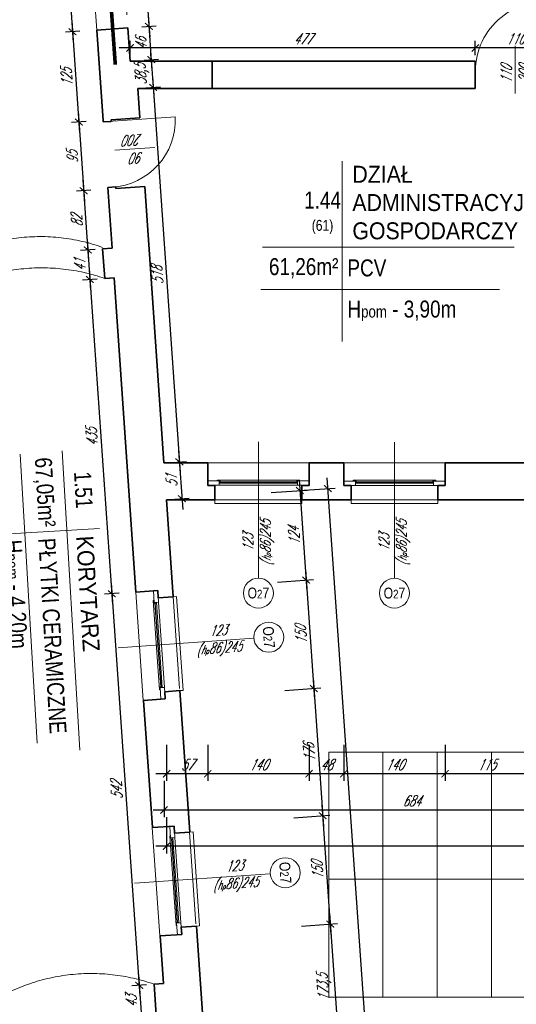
# Model space of a CAD drawing. Header units: millimetres. Extents: x 402 to 79005, y -7782 to 89952.
# Tile 161 of 256: x 22769 to 23455, y 30546 to 31906. Entities that reach past the tile are written whole.
import ezdxf

# ---------------------------------------------------------------- set-up
doc = ezdxf.new("R2010")
doc.units = ezdxf.units.MM
doc.header["$LTSCALE"] = 10
doc.linetypes.add('ACAD_ISO12W100', pattern=[21, 12, -3, 0, -3, 0, -3])
doc.linetypes.add('DASHED', pattern=[19.05, 12.7, -6.35])
doc.layers.get('0').update_dxf_attribs({"lineweight": 0})
doc.layers.get('Defpoints').update_dxf_attribs({"color": 253})
for name, color, linetype, lineweight in [('01 parter - ściany', 253, 'Continuous', 35), ('03-01_okna', 253, 'Continuous', 15), ('03_drzwi', 253, 'Continuous', 15), ('04-1_widok', 253, 'Continuous', 5), ('04-2_nad', 253, 'DASHED', 5), ('05-01_wymiary', 253, 'Continuous', 5), ('05-03_opis', 253, 'Continuous', 5)]:
    doc.layers.add(name, color=color, linetype=linetype, lineweight=lineweight)
doc.styles.add('ariel', font='ARIAL.TTF', dxfattribs={"width": 0.8})
doc.styles.add('ariel_wym', font='simplex.shx', dxfattribs={"width": 0.65, "oblique": 25})
doc.dimstyles.new('ariel 50', dxfattribs={"dimtxt": 15, "dimasz": 10, "dimexe": 10, "dimexo": 0, "dimgap": 5, "dimtad": 1, "dimdec": 1, "dimrnd": 0.5, "dimtxsty": 'ariel_wym', "dimblk": 'ARCHTICK', "dimcen": 2.5, "dimdle": 15, "dimazin": 0, "dimtfac": 1, "dimtdec": 1, "dimtix": 1, "dimtmove": 0, "dimatfit": 3, "dimldrblk": 'DOT', "dimfxl": 0, "dimarcsym": 0})
doc.dimstyles.new('ariel 50 wnętrze', dxfattribs={"dimtxt": 15, "dimasz": 10, "dimexe": 10, "dimexo": 0, "dimgap": 5, "dimtad": 1, "dimdec": 1, "dimrnd": 0.5, "dimtxsty": 'ariel_wym', "dimblk": 'ARCHTICK', "dimcen": 2.5, "dimdle": 15, "dimazin": 0, "dimtfac": 1, "dimtdec": 1, "dimtix": 1, "dimtmove": 0, "dimatfit": 3, "dimldrblk": 'DOT', "dimfxl": 0, "dimarcsym": 0})

# ---------------------------------------------------------------- blocks, each defined once
blk = doc.blocks.new('_ArchTick')
at = {"color": 0, "linetype": 'ByBlock', "const_width": 0.15}
blk.add_lwpolyline([(-0.5, -0.5), (0.5, 0.5)], dxfattribs=at)
blk = doc.blocks.new('*D1388')
at = {"layer": '05-01_wymiary', "color": 0, "lineweight": -2}
for p, q in [((23357.1, 30904.3), (23357.1, 30854.3)), ((23471.9, 30904.3), (23471.9, 30854.3)), ((23486.9, 30864.3), (23342.1, 30864.3))]:
    blk.add_line(p, q, dxfattribs=at)
at = {"layer": 'Defpoints', "color": 0}
for p in [(23357.1, 31293.5), (23471.9, 31293.5), (23357.1, 30864.3)]:
    blk.add_point(p, dxfattribs=at)
at = {"layer": '05-01_wymiary', "color": 0, "lineweight": -2, "xscale": 10, "yscale": 10, "zscale": 10, "rotation": 180}
blk.add_blockref('_ArchTick', (23357.1, 30864.3), dxfattribs=at)
at = {"layer": '05-01_wymiary', "color": 0, "lineweight": -2, "xscale": 10, "yscale": 10, "zscale": 10}
blk.add_blockref('_ArchTick', (23471.9, 30864.3), dxfattribs=at)
at = {"layer": '05-01_wymiary', "color": 0, "insert": (23414.5, 30876.8), "char_height": 15, "attachment_point": 5, "style": 'ariel_wym'}
blk.add_mtext('115', dxfattribs=at)
blk = doc.blocks.new('_Dot')
at = {"color": 0, "linetype": 'ByBlock', "lineweight": -2}
blk.add_line((-0.5, 0), (-1, 0), dxfattribs=at)
at = {"color": 0, "linetype": 'ByBlock', "const_width": 0.5}
blk.add_lwpolyline([(-0.25, 0, 1), (0.25, 0, 1)], format="xyb", close=True, dxfattribs=at)
blk = doc.blocks.new('*D1389')
at = {"layer": '05-01_wymiary', "color": 0, "lineweight": -2}
for p, q in [((23217.1, 30904.3), (23217.1, 30854.3)), ((23357.1, 30904.3), (23357.1, 30854.3)), ((23372.1, 30864.3), (23202.1, 30864.3))]:
    blk.add_line(p, q, dxfattribs=at)
at = {"layer": 'Defpoints', "color": 0}
for p in [(23217.1, 31293.5), (23357.1, 31293.5), (23217.1, 30864.3)]:
    blk.add_point(p, dxfattribs=at)
at = {"layer": '05-01_wymiary', "color": 0, "lineweight": -2, "xscale": 10, "yscale": 10, "zscale": 10, "rotation": 180}
blk.add_blockref('_ArchTick', (23217.1, 30864.3), dxfattribs=at)
at = {"layer": '05-01_wymiary', "color": 0, "lineweight": -2, "xscale": 10, "yscale": 10, "zscale": 10}
blk.add_blockref('_ArchTick', (23357.1, 30864.3), dxfattribs=at)
at = {"layer": '05-01_wymiary', "color": 0, "insert": (23287.1, 30876.8), "char_height": 15, "attachment_point": 5, "style": 'ariel_wym'}
blk.add_mtext('140', dxfattribs=at)
blk = doc.blocks.new('*D1390')
at = {"layer": '05-01_wymiary', "color": 0, "lineweight": -2}
for p, q in [((23169.1, 30904.3), (23169.1, 30854.3)), ((23217.1, 30904.3), (23217.1, 30854.3)), ((23232.1, 30864.3), (23154.1, 30864.3))]:
    blk.add_line(p, q, dxfattribs=at)
at = {"layer": 'Defpoints', "color": 0}
for p in [(23169.1, 31293.5), (23217.1, 31293.5), (23169.1, 30864.3)]:
    blk.add_point(p, dxfattribs=at)
at = {"layer": '05-01_wymiary', "color": 0, "lineweight": -2, "xscale": 10, "yscale": 10, "zscale": 10, "rotation": 180}
blk.add_blockref('_ArchTick', (23169.1, 30864.3), dxfattribs=at)
at = {"layer": '05-01_wymiary', "color": 0, "lineweight": -2, "xscale": 10, "yscale": 10, "zscale": 10}
blk.add_blockref('_ArchTick', (23217.1, 30864.3), dxfattribs=at)
at = {"layer": '05-01_wymiary', "color": 0, "insert": (23193.1, 30876.8), "char_height": 15, "attachment_point": 5, "style": 'ariel_wym'}
blk.add_mtext('48', dxfattribs=at)
blk = doc.blocks.new('*D1391')
at = {"layer": '05-01_wymiary', "color": 0, "lineweight": -2}
for p, q in [((23029.1, 30904.3), (23029.1, 30854.3)), ((23169.1, 30904.3), (23169.1, 30854.3)), ((23184.1, 30864.3), (23014.1, 30864.3))]:
    blk.add_line(p, q, dxfattribs=at)
at = {"layer": 'Defpoints', "color": 0}
for p in [(23029.1, 31293.6), (23169.1, 31293.5), (23029.1, 30864.3)]:
    blk.add_point(p, dxfattribs=at)
at = {"layer": '05-01_wymiary', "color": 0, "lineweight": -2, "xscale": 10, "yscale": 10, "zscale": 10, "rotation": 180}
blk.add_blockref('_ArchTick', (23029.1, 30864.3), dxfattribs=at)
at = {"layer": '05-01_wymiary', "color": 0, "lineweight": -2, "xscale": 10, "yscale": 10, "zscale": 10}
blk.add_blockref('_ArchTick', (23169.1, 30864.3), dxfattribs=at)
at = {"layer": '05-01_wymiary', "color": 0, "insert": (23099.1, 30876.8), "char_height": 15, "attachment_point": 5, "style": 'ariel_wym'}
blk.add_mtext('140', dxfattribs=at)
blk = doc.blocks.new('*D1392')
at = {"layer": '05-01_wymiary', "color": 0, "lineweight": -2}
for p, q in [((22972.2, 30904.3), (22972.2, 30854.3)), ((23029.1, 30904.3), (23029.1, 30854.3)), ((23044.1, 30864.3), (22957.2, 30864.3))]:
    blk.add_line(p, q, dxfattribs=at)
at = {"layer": 'Defpoints', "color": 0}
for p in [(23029.1, 31293.6), (22972.2, 31242.5), (22972.2, 30864.3)]:
    blk.add_point(p, dxfattribs=at)
at = {"layer": '05-01_wymiary', "color": 0, "lineweight": -2, "xscale": 10, "yscale": 10, "zscale": 10, "rotation": 180}
blk.add_blockref('_ArchTick', (22972.2, 30864.3), dxfattribs=at)
at = {"layer": '05-01_wymiary', "color": 0, "lineweight": -2, "xscale": 10, "yscale": 10, "zscale": 10}
blk.add_blockref('_ArchTick', (23029.1, 30864.3), dxfattribs=at)
at = {"layer": '05-01_wymiary', "color": 0, "insert": (23000.7, 30876.8), "char_height": 15, "attachment_point": 5, "style": 'ariel_wym'}
blk.add_mtext('57', dxfattribs=at)
blk = doc.blocks.new('*D1393')
at = {"layer": '05-01_wymiary', "color": 0, "lineweight": -2}
for p, q in [((22968.7, 30854.3), (22968.7, 30804.3)), ((23652.8, 30854.3), (23652.8, 30804.3)), ((22953.7, 30814.3), (23667.8, 30814.3))]:
    blk.add_line(p, q, dxfattribs=at)
at = {"layer": 'Defpoints', "color": 0}
for p in [(22968.7, 31293.6), (23652.8, 31293.5), (23652.8, 30814.3)]:
    blk.add_point(p, dxfattribs=at)
at = {"layer": '05-01_wymiary', "color": 0, "lineweight": -2, "xscale": 10, "yscale": 10, "zscale": 10, "rotation": 180}
blk.add_blockref('_ArchTick', (22968.7, 30814.3), dxfattribs=at)
at = {"layer": '05-01_wymiary', "color": 0, "lineweight": -2, "xscale": 10, "yscale": 10, "zscale": 10}
blk.add_blockref('_ArchTick', (23652.8, 30814.3), dxfattribs=at)
at = {"layer": '05-01_wymiary', "color": 0, "insert": (23310.7, 30826.8), "char_height": 15, "attachment_point": 5, "style": 'ariel_wym'}
blk.add_mtext('684', dxfattribs=at)
blk = doc.blocks.new('*D1410')
at = {"layer": '05-01_wymiary', "color": 0, "lineweight": -2}
for p, q in [((22972.2, 30804.3), (22972.2, 30754.3)), ((26786.8, 30804.3), (26786.8, 30754.3)), ((26801.8, 30764.3), (22957.2, 30764.3))]:
    blk.add_line(p, q, dxfattribs=at)
at = {"layer": 'Defpoints', "color": 0}
for p in [(22972.2, 31242.5), (26786.8, 31242.5), (22972.2, 30764.3)]:
    blk.add_point(p, dxfattribs=at)
at = {"layer": '05-01_wymiary', "color": 0, "lineweight": -2, "xscale": 10, "yscale": 10, "zscale": 10, "rotation": 180}
blk.add_blockref('_ArchTick', (22972.2, 30764.3), dxfattribs=at)
at = {"layer": '05-01_wymiary', "color": 0, "lineweight": -2, "xscale": 10, "yscale": 10, "zscale": 10}
blk.add_blockref('_ArchTick', (26786.8, 30764.3), dxfattribs=at)
at = {"layer": '05-01_wymiary', "color": 0, "insert": (24879.5, 30778.2), "char_height": 15, "attachment_point": 5, "style": 'ariel_wym'}
blk.add_mtext('3814,5', dxfattribs=at)
blk = doc.blocks.new('*D1545')
at = {"layer": '05-01_wymiary', "color": 0, "lineweight": -2}
for p, q in [((23155.5, 31270.3), (23166.2, 31116.6)), ((23116.6, 31252.6), (23166.5, 31256.1)), ((23125.3, 31128.8), (23175.1, 31132.3))]:
    blk.add_line(p, q, dxfattribs=at)
at = {"layer": 'Defpoints', "color": 0}
for p in [(22972.2, 31242.5), (23165.2, 31131.6), (22930, 31115.1)]:
    blk.add_point(p, dxfattribs=at)
at = {"layer": '05-01_wymiary', "color": 0, "lineweight": -2, "xscale": 10, "yscale": 10, "zscale": 10}
for p, rotation in [((23156.5, 31255.4), 94.00000000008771), ((23165.2, 31131.6), 274.0000000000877)]:
    blk.add_blockref('_ArchTick', p, dxfattribs=dict(at, rotation=rotation))
at = {"layer": '05-01_wymiary', "color": 0, "insert": (23148.4, 31192.6), "char_height": 15, "attachment_point": 5, "rotation": 94, "style": 'ariel_wym'}
blk.add_mtext('124', dxfattribs=at)
blk = doc.blocks.new('*D1546')
at = {"layer": '05-01_wymiary', "color": 0, "lineweight": -2}
for p, q in [((23164.1, 31146.5), (23176.7, 30967)), ((23125.3, 31128.8), (23175.1, 31132.3)), ((23135.7, 30979.2), (23185.6, 30982.7))]:
    blk.add_line(p, q, dxfattribs=at)
at = {"layer": 'Defpoints', "color": 0}
for p in [(22930, 31115.1), (23175.6, 30982), (22940.1, 30965.5)]:
    blk.add_point(p, dxfattribs=at)
at = {"layer": '05-01_wymiary', "color": 0, "lineweight": -2, "xscale": 10, "yscale": 10, "zscale": 10}
for p, rotation in [((23165.2, 31131.6), 94.00000000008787), ((23175.6, 30982), 274.0000000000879)]:
    blk.add_blockref('_ArchTick', p, dxfattribs=dict(at, rotation=rotation))
at = {"layer": '05-01_wymiary', "color": 0, "insert": (23157.9, 31055.9), "char_height": 15, "attachment_point": 5, "rotation": 94, "style": 'ariel_wym'}
blk.add_mtext('150', dxfattribs=at)
blk = doc.blocks.new('*D1547')
at = {"layer": '05-01_wymiary', "color": 0, "lineweight": -2}
for p, q in [((23174.6, 30996.9), (23188.9, 30791.4)), ((23135.7, 30979.2), (23185.6, 30982.7)), ((23148, 30803.5), (23197.9, 30807))]:
    blk.add_line(p, q, dxfattribs=at)
at = {"layer": 'Defpoints', "color": 0}
for p in [(22940.1, 30965.5), (23187.9, 30806.3), (22952.3, 30789.9)]:
    blk.add_point(p, dxfattribs=at)
at = {"layer": '05-01_wymiary', "color": 0, "lineweight": -2, "xscale": 10, "yscale": 10, "zscale": 10}
for p, rotation in [((23175.6, 30982), 94.00000000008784), ((23187.9, 30806.3), 274.0000000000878)]:
    blk.add_blockref('_ArchTick', p, dxfattribs=dict(at, rotation=rotation))
at = {"layer": '05-01_wymiary', "color": 0, "insert": (23169.3, 30893.3), "char_height": 15, "attachment_point": 5, "rotation": 94, "style": 'ariel_wym'}
blk.add_mtext('176', dxfattribs=at)
blk = doc.blocks.new('*D1548')
at = {"layer": '05-01_wymiary', "color": 0, "lineweight": -2}
for p, q in [((23186.9, 30821.3), (23199.4, 30641.8)), ((23148, 30803.5), (23197.9, 30807)), ((23158.5, 30654), (23208.3, 30657.4))]:
    blk.add_line(p, q, dxfattribs=at)
at = {"layer": 'Defpoints', "color": 0}
for p in [(22952.3, 30789.9), (23198.4, 30656.7), (22963.3, 30640.3)]:
    blk.add_point(p, dxfattribs=at)
at = {"layer": '05-01_wymiary', "color": 0, "lineweight": -2, "xscale": 10, "yscale": 10, "zscale": 10}
for p, rotation in [((23187.9, 30806.3), 94.00000000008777), ((23198.4, 30656.7), 274.0000000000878)]:
    blk.add_blockref('_ArchTick', p, dxfattribs=dict(at, rotation=rotation))
at = {"layer": '05-01_wymiary', "color": 0, "insert": (23180.7, 30730.7), "char_height": 15, "attachment_point": 5, "rotation": 94, "style": 'ariel_wym'}
blk.add_mtext('150', dxfattribs=at)
blk = doc.blocks.new('*D1549')
at = {"layer": '05-01_wymiary', "color": 0, "lineweight": -2}
for p, q in [((23197.3, 30671.7), (23211.5, 30468.7)), ((23158.5, 30654), (23208.3, 30657.4)), ((23170.6, 30480.8), (23220.4, 30484.3))]:
    blk.add_line(p, q, dxfattribs=at)
at = {"layer": 'Defpoints', "color": 0}
for p in [(22963.3, 30640.3), (23210.5, 30483.6), (22974.9, 30467.2)]:
    blk.add_point(p, dxfattribs=at)
at = {"layer": '05-01_wymiary', "color": 0, "lineweight": -2, "xscale": 10, "yscale": 10, "zscale": 10}
for p, rotation in [((23198.4, 30656.7), 94.00000000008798), ((23210.5, 30483.6), 274.000000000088)]:
    blk.add_blockref('_ArchTick', p, dxfattribs=dict(at, rotation=rotation))
at = {"layer": '05-01_wymiary', "color": 0, "insert": (23190.5, 30569.2), "char_height": 15, "attachment_point": 5, "rotation": 94, "style": 'ariel_wym'}
blk.add_mtext('173,5', dxfattribs=at)
blk = doc.blocks.new('*D1556')
at = {"layer": '05-01_wymiary', "color": 0, "lineweight": -2}
for p, q in [((23320.2, 29469.1), (23194.1, 31273)), ((23155.2, 31255.3), (23205.1, 31258.8)), ((23279.3, 29481.2), (23329.2, 29484.7))]:
    blk.add_line(p, q, dxfattribs=at)
at = {"layer": 'Defpoints', "color": 0}
for p in [(23195.1, 31258.1), (22972.2, 31242.5), (23225.9, 29477.5)]:
    blk.add_point(p, dxfattribs=at)
at = {"layer": '05-01_wymiary', "color": 0, "lineweight": -2, "xscale": 10, "yscale": 10, "zscale": 10}
for p, rotation in [((23195.1, 31258.1), 94.0000000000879), ((23319.2, 29484), 274.0000000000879)]:
    blk.add_blockref('_ArchTick', p, dxfattribs=dict(at, rotation=rotation))
at = {"layer": '05-01_wymiary', "color": 0, "insert": (23243.3, 30370.1), "char_height": 15, "attachment_point": 5, "rotation": 94, "style": 'ariel_wym'}
blk.add_mtext('1778,5', dxfattribs=at)
blk = doc.blocks.new('*D1369')
at = {"layer": '05-01_wymiary', "color": 0, "lineweight": -2}
for p, q in [((23398.8, 31856.6), (23398.8, 31876.6)), ((23508.8, 31856.6), (23508.8, 31876.6)), ((23523.8, 31866.6), (23383.8, 31866.6))]:
    blk.add_line(p, q, dxfattribs=at)
at = {"layer": 'Defpoints', "color": 0}
for p in [(23398.8, 31866.6), (23398.8, 31848.5), (23508.8, 31848.5)]:
    blk.add_point(p, dxfattribs=at)
at = {"layer": '05-01_wymiary', "color": 0, "lineweight": -2, "xscale": 10, "yscale": 10, "zscale": 10, "rotation": 180}
blk.add_blockref('_ArchTick', (23398.8, 31866.6), dxfattribs=at)
at = {"layer": '05-01_wymiary', "color": 0, "lineweight": -2, "xscale": 10, "yscale": 10, "zscale": 10}
blk.add_blockref('_ArchTick', (23508.8, 31866.6), dxfattribs=at)
at = {"layer": '05-01_wymiary', "color": 0, "insert": (23453.8, 31879.1), "char_height": 15, "attachment_point": 5, "style": 'ariel_wym'}
blk.add_mtext('110', dxfattribs=at)
blk = doc.blocks.new('*D1370')
at = {"layer": '05-01_wymiary', "color": 0, "lineweight": -2}
for p, q in [((22921.9, 31856.6), (22921.9, 31876.6)), ((23398.8, 31856.6), (23398.8, 31876.6)), ((23413.8, 31866.6), (22906.9, 31866.6))]:
    blk.add_line(p, q, dxfattribs=at)
at = {"layer": 'Defpoints', "color": 0}
for p in [(22921.9, 31866.6), (22921.9, 31848.5), (23398.8, 31848.5)]:
    blk.add_point(p, dxfattribs=at)
at = {"layer": '05-01_wymiary', "color": 0, "lineweight": -2, "xscale": 10, "yscale": 10, "zscale": 10, "rotation": 180}
blk.add_blockref('_ArchTick', (22921.9, 31866.6), dxfattribs=at)
at = {"layer": '05-01_wymiary', "color": 0, "lineweight": -2, "xscale": 10, "yscale": 10, "zscale": 10}
blk.add_blockref('_ArchTick', (23398.8, 31866.6), dxfattribs=at)
at = {"layer": '05-01_wymiary', "color": 0, "insert": (23160.4, 31879.1), "char_height": 15, "attachment_point": 5, "style": 'ariel_wym'}
blk.add_mtext('477', dxfattribs=at)
blk = doc.blocks.new('*D1673')
at = {"layer": '05-01_wymiary', "color": 0, "lineweight": -2}
for p, q in [((22822.3, 32175.2), (22843.4, 31873.9)), ((22833.3, 32160.9), (22813.4, 32159.5)), ((22852.3, 31889.6), (22832.4, 31888.2))]:
    blk.add_line(p, q, dxfattribs=at)
at = {"layer": 'Defpoints', "color": 0}
for p in [(22856.8, 32162.6), (22842.3, 31888.9), (22875.8, 31891.2)]:
    blk.add_point(p, dxfattribs=at)
at = {"layer": '05-01_wymiary', "color": 0, "lineweight": -2, "xscale": 10, "yscale": 10, "zscale": 10}
for p, rotation in [((22823.4, 32160.2), 94.00000000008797), ((22842.3, 31888.9), 274.0000000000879)]:
    blk.add_blockref('_ArchTick', p, dxfattribs=dict(at, rotation=rotation))
at = {"layer": '05-01_wymiary', "color": 0, "insert": (22820.4, 32023.7), "char_height": 15, "attachment_point": 5, "rotation": 94, "style": 'ariel_wym'}
blk.add_mtext('272', dxfattribs=at)
blk = doc.blocks.new('*D1674')
at = {"layer": '05-01_wymiary', "color": 0, "lineweight": -2}
for p, q in [((22841.3, 31903.9), (22852.1, 31749.2)), ((22852.3, 31889.6), (22832.4, 31888.2)), ((22861, 31764.9), (22841.1, 31763.5))]:
    blk.add_line(p, q, dxfattribs=at)
at = {"layer": 'Defpoints', "color": 0}
for p in [(22875.8, 31891.2), (22851.1, 31764.2), (22884.5, 31766.5)]:
    blk.add_point(p, dxfattribs=at)
at = {"layer": '05-01_wymiary', "color": 0, "lineweight": -2, "xscale": 10, "yscale": 10, "zscale": 10}
for p, rotation in [((22842.3, 31888.9), 94.0000000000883), ((22851.1, 31764.2), 274.0000000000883)]:
    blk.add_blockref('_ArchTick', p, dxfattribs=dict(at, rotation=rotation))
at = {"layer": '05-01_wymiary', "color": 0, "insert": (22834.2, 31825.7), "char_height": 15, "attachment_point": 5, "rotation": 94, "style": 'ariel_wym'}
blk.add_mtext('125', dxfattribs=at)
blk = doc.blocks.new('*D1675')
at = {"layer": '05-01_wymiary', "color": 0, "lineweight": -2}
for p, q in [((22850, 31779.2), (22858.7, 31654.5)), ((22861, 31764.9), (22841.1, 31763.5)), ((22867.7, 31670.1), (22847.7, 31668.7))]:
    blk.add_line(p, q, dxfattribs=at)
at = {"layer": 'Defpoints', "color": 0}
for p in [(22895.5, 31767.3), (22857.7, 31669.4), (22902.1, 31672.5)]:
    blk.add_point(p, dxfattribs=at)
at = {"layer": '05-01_wymiary', "color": 0, "lineweight": -2, "xscale": 10, "yscale": 10, "zscale": 10}
for p, rotation in [((22851.1, 31764.2), 94.00000000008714), ((22857.7, 31669.4), 274.0000000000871)]:
    blk.add_blockref('_ArchTick', p, dxfattribs=dict(at, rotation=rotation))
at = {"layer": '05-01_wymiary', "color": 0, "insert": (22841.9, 31715.9), "char_height": 15, "attachment_point": 5, "rotation": 94, "style": 'ariel_wym'}
blk.add_mtext('95', dxfattribs=at)
blk = doc.blocks.new('*D1676')
at = {"layer": '05-01_wymiary', "color": 0, "lineweight": -2}
for p, q in [((22856.6, 31684.4), (22864.5, 31572.7)), ((22867.7, 31670.1), (22847.7, 31668.7)), ((22873.4, 31588.3), (22853.4, 31586.9))]:
    blk.add_line(p, q, dxfattribs=at)
at = {"layer": 'Defpoints', "color": 0}
for p in [(22902.1, 31672.5), (22863.4, 31587.6), (22883.9, 31589.1)]:
    blk.add_point(p, dxfattribs=at)
at = {"layer": '05-01_wymiary', "color": 0, "lineweight": -2, "xscale": 10, "yscale": 10, "zscale": 10}
for p, rotation in [((22857.7, 31669.4), 94.0000000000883), ((22863.4, 31587.6), 274.0000000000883)]:
    blk.add_blockref('_ArchTick', p, dxfattribs=dict(at, rotation=rotation))
at = {"layer": '05-01_wymiary', "color": 0, "insert": (22848.1, 31627.7), "char_height": 15, "attachment_point": 5, "rotation": 94, "style": 'ariel_wym'}
blk.add_mtext('82', dxfattribs=at)
blk = doc.blocks.new('*D1677')
at = {"layer": '05-01_wymiary', "color": 0, "lineweight": -2}
for p, q in [((22862.4, 31602.6), (22867.3, 31531.9)), ((22873.4, 31588.3), (22853.4, 31586.9)), ((22876.2, 31547.5), (22856.3, 31546.1))]:
    blk.add_line(p, q, dxfattribs=at)
at = {"layer": 'Defpoints', "color": 0}
for p in [(22883.9, 31589.1), (22866.3, 31546.8), (22886.7, 31548.3)]:
    blk.add_point(p, dxfattribs=at)
at = {"layer": '05-01_wymiary', "color": 0, "lineweight": -2, "xscale": 10, "yscale": 10, "zscale": 10}
for p, rotation in [((22863.4, 31587.6), 94.00000000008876), ((22866.3, 31546.8), 274.0000000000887)]:
    blk.add_blockref('_ArchTick', p, dxfattribs=dict(at, rotation=rotation))
at = {"layer": '05-01_wymiary', "color": 0, "insert": (22852.4, 31566.4), "char_height": 15, "attachment_point": 5, "rotation": 94, "style": 'ariel_wym'}
blk.add_mtext('41', dxfattribs=at)
blk = doc.blocks.new('*D1678')
at = {"layer": '05-01_wymiary', "color": 0, "lineweight": -2}
for p, q in [((22865.2, 31561.8), (22897.7, 31097.8)), ((22876.2, 31547.5), (22856.3, 31546.1)), ((22906.6, 31113.5), (22886.6, 31112.1))]:
    blk.add_line(p, q, dxfattribs=at)
at = {"layer": 'Defpoints', "color": 0}
for p in [(22886.7, 31548.3), (22896.6, 31112.8), (22930, 31115.1)]:
    blk.add_point(p, dxfattribs=at)
at = {"layer": '05-01_wymiary', "color": 0, "lineweight": -2, "xscale": 10, "yscale": 10, "zscale": 10}
for p, rotation in [((22866.3, 31546.8), 94.00000000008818), ((22896.6, 31112.8), 274.0000000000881)]:
    blk.add_blockref('_ArchTick', p, dxfattribs=dict(at, rotation=rotation))
at = {"layer": '05-01_wymiary', "color": 0, "insert": (22869, 31328.9), "char_height": 15, "attachment_point": 5, "rotation": 94, "style": 'ariel_wym'}
blk.add_mtext('435', dxfattribs=at)
blk = doc.blocks.new('*D1679')
at = {"layer": '05-01_wymiary', "color": 0, "lineweight": -2}
for p, q in [((22895.6, 31127.7), (22935.5, 30557.1)), ((22906.6, 31113.5), (22886.6, 31112.1)), ((22944.4, 30572.8), (22924.4, 30571.4))]:
    blk.add_line(p, q, dxfattribs=at)
at = {"layer": 'Defpoints', "color": 0}
for p in [(22930, 31115.1), (22934.4, 30572.1), (22954.9, 30573.5)]:
    blk.add_point(p, dxfattribs=at)
at = {"layer": '05-01_wymiary', "color": 0, "lineweight": -2, "xscale": 10, "yscale": 10, "zscale": 10}
for p, rotation in [((22896.6, 31112.8), 94.00000000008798), ((22934.4, 30572.1), 274.000000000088)]:
    blk.add_blockref('_ArchTick', p, dxfattribs=dict(at, rotation=rotation))
at = {"layer": '05-01_wymiary', "color": 0, "insert": (22903.1, 30841.6), "char_height": 15, "attachment_point": 5, "rotation": 94, "style": 'ariel_wym'}
blk.add_mtext('542', dxfattribs=at)
blk = doc.blocks.new('*D1680')
at = {"layer": '05-01_wymiary', "color": 0, "lineweight": -2}
for p, q in [((22933.4, 30587.1), (22938.5, 30514.3)), ((22944.4, 30572.8), (22924.4, 30571.4)), ((22947.4, 30530), (22927.4, 30528.6))]:
    blk.add_line(p, q, dxfattribs=at)
at = {"layer": 'Defpoints', "color": 0}
for p in [(22954.9, 30573.5), (22937.4, 30529.3), (22957.9, 30530.7)]:
    blk.add_point(p, dxfattribs=at)
at = {"layer": '05-01_wymiary', "color": 0, "lineweight": -2, "xscale": 10, "yscale": 10, "zscale": 10}
for p, rotation in [((22934.4, 30572.1), 94.00000000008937), ((22937.4, 30529.3), 274.0000000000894)]:
    blk.add_blockref('_ArchTick', p, dxfattribs=dict(at, rotation=rotation))
at = {"layer": '05-01_wymiary', "color": 0, "insert": (22923.5, 30549.8), "char_height": 15, "attachment_point": 5, "rotation": 94, "style": 'ariel_wym'}
blk.add_mtext('43', dxfattribs=at)
blk = doc.blocks.new('*D1693')
at = {"layer": '05-01_wymiary', "color": 0, "lineweight": -2}
for p, q in [((22927.9, 32182.6), (22948.9, 31881.3)), ((22918.9, 32166.9), (22938.9, 32168.3)), ((22937.9, 31895.6), (22957.9, 31897))]:
    blk.add_line(p, q, dxfattribs=at)
at = {"layer": 'Defpoints', "color": 0}
for p in [(22899.7, 32165.6), (22918.7, 31894.2), (22947.9, 31896.3)]:
    blk.add_point(p, dxfattribs=at)
at = {"layer": '05-01_wymiary', "color": 0, "lineweight": -2, "xscale": 10, "yscale": 10, "zscale": 10}
for p, rotation in [((22928.9, 32167.6), 94.00000000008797), ((22947.9, 31896.3), 274.0000000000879)]:
    blk.add_blockref('_ArchTick', p, dxfattribs=dict(at, rotation=rotation))
at = {"layer": '05-01_wymiary', "color": 0, "insert": (22925.9, 32031.1), "char_height": 15, "attachment_point": 5, "rotation": 94, "style": 'ariel_wym'}
blk.add_mtext('272', dxfattribs=at)
blk = doc.blocks.new('*D1694')
at = {"layer": '05-01_wymiary', "color": 0, "lineweight": -2}
for p, q in [((22946.8, 31911.2), (22952.1, 31835.6)), ((22937.9, 31895.6), (22957.9, 31897)), ((22941.1, 31849.8), (22961.1, 31851.2))]:
    blk.add_line(p, q, dxfattribs=at)
at = {"layer": 'Defpoints', "color": 0}
for p in [(22918.7, 31894.2), (22921.9, 31848.5), (22951.1, 31850.5)]:
    blk.add_point(p, dxfattribs=at)
at = {"layer": '05-01_wymiary', "color": 0, "lineweight": -2, "xscale": 10, "yscale": 10, "zscale": 10}
for p, rotation in [((22947.9, 31896.3), 94.00000000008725), ((22951.1, 31850.5), 274.0000000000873)]:
    blk.add_blockref('_ArchTick', p, dxfattribs=dict(at, rotation=rotation))
at = {"layer": '05-01_wymiary', "color": 0, "insert": (22937, 31872.5), "char_height": 15, "attachment_point": 5, "rotation": 94, "style": 'ariel_wym'}
blk.add_mtext('46', dxfattribs=at)
blk = doc.blocks.new('*D1695')
at = {"layer": '05-01_wymiary', "color": 0, "lineweight": -2}
for p, q in [((22951.1, 31850.5), (22950.4, 31860.5)), ((22941.1, 31849.8), (22961.1, 31851.2)), ((22951.1, 31850.5), (22953.8, 31812)), ((22943.8, 31811.3), (22963.7, 31812.7)), ((22953.8, 31812), (22954.5, 31802))]:
    blk.add_line(p, q, dxfattribs=at)
at = {"layer": 'Defpoints', "color": 0}
for p in [(22921.9, 31848.5), (22932.6, 31810.5), (22953.8, 31812)]:
    blk.add_point(p, dxfattribs=at)
at = {"layer": '05-01_wymiary', "color": 0, "lineweight": -2, "xscale": 10, "yscale": 10, "zscale": 10}
for p, rotation in [((22951.1, 31850.5), 274.0000000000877), ((22953.8, 31812), 94.00000000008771)]:
    blk.add_blockref('_ArchTick', p, dxfattribs=dict(at, rotation=rotation))
at = {"layer": '05-01_wymiary', "color": 0, "insert": (22938.5, 31830.3), "char_height": 15, "attachment_point": 5, "rotation": 94, "style": 'ariel_wym'}
blk.add_mtext('38,5', dxfattribs=at)
blk = doc.blocks.new('*D1696')
at = {"layer": '05-01_wymiary', "color": 0, "lineweight": -2}
for p, q in [((22952.7, 31826.9), (22991, 31280.1)), ((22943.8, 31811.3), (22963.7, 31812.7)), ((22979.9, 31294.3), (22999.9, 31295.7))]:
    blk.add_line(p, q, dxfattribs=at)
at = {"layer": 'Defpoints', "color": 0}
for p in [(22932.6, 31810.5), (22968.7, 31293.6), (22989.9, 31295)]:
    blk.add_point(p, dxfattribs=at)
at = {"layer": '05-01_wymiary', "color": 0, "lineweight": -2, "xscale": 10, "yscale": 10, "zscale": 10}
for p, rotation in [((22953.8, 31812), 94.00000000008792), ((22989.9, 31295), 274.0000000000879)]:
    blk.add_blockref('_ArchTick', p, dxfattribs=dict(at, rotation=rotation))
at = {"layer": '05-01_wymiary', "color": 0, "insert": (22959.4, 31552.6), "char_height": 15, "attachment_point": 5, "rotation": 94, "style": 'ariel_wym'}
blk.add_mtext('518', dxfattribs=at)
blk = doc.blocks.new('*D1697')
at = {"layer": '05-01_wymiary', "color": 0, "lineweight": -2}
for p, q in [((22988.9, 31310), (22994.5, 31229)), ((22979.9, 31294.3), (22999.9, 31295.7)), ((22983.5, 31243.3), (23003.5, 31244.7))]:
    blk.add_line(p, q, dxfattribs=at)
at = {"layer": 'Defpoints', "color": 0}
for p in [(22968.7, 31293.6), (22972.2, 31242.5), (22993.5, 31244)]:
    blk.add_point(p, dxfattribs=at)
at = {"layer": '05-01_wymiary', "color": 0, "lineweight": -2, "xscale": 10, "yscale": 10, "zscale": 10}
for p, rotation in [((22989.9, 31295), 94.00000000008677), ((22993.5, 31244), 274.0000000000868)]:
    blk.add_blockref('_ArchTick', p, dxfattribs=dict(at, rotation=rotation))
at = {"layer": '05-01_wymiary', "color": 0, "insert": (22979.2, 31268.6), "char_height": 15, "attachment_point": 5, "rotation": 94, "style": 'ariel_wym'}
blk.add_mtext('51', dxfattribs=at)
blk = doc.blocks.new('*D1710')
at = {"layer": '05-01_wymiary', "color": 0, "lineweight": -2}
for p, q in [((22958.4, 30494.3), (23039.2, 30500)), ((22972.7, 30505.3), (22974.1, 30485.4)), ((23023.6, 30508.9), (23025, 30488.9))]:
    blk.add_line(p, q, dxfattribs=at)
at = {"layer": 'Defpoints', "color": 0}
for p in [(23020.2, 30557.3), (22970.9, 30531.5), (23024.3, 30498.9)]:
    blk.add_point(p, dxfattribs=at)
at = {"layer": '05-01_wymiary', "color": 0, "lineweight": -2, "xscale": 10, "yscale": 10, "zscale": 10}
for p, rotation in [((22973.4, 30495.3), 183.9999999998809), ((23024.3, 30498.9), 3.999999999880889)]:
    blk.add_blockref('_ArchTick', p, dxfattribs=dict(at, rotation=rotation))
at = {"layer": '05-01_wymiary', "color": 0, "insert": (22998, 30509.6), "char_height": 15, "attachment_point": 5, "rotation": 4, "style": 'ariel_wym'}
blk.add_mtext('51', dxfattribs=at)

msp = doc.modelspace()

# ---------------------------------------------------------------- linework, layer by layer
at = {"layer": '01 parter - ściany'}
for p, q in [((22875.795, 31891.229), (22918.69, 31894.228)), ((22884.515, 31766.533), (22875.795, 31891.229)), ((22921.888, 31848.499), (22918.69, 31894.228)), ((23398.835, 31848.499), (22921.888, 31848.499)), ((23035.176, 31810.516), (23035.176, 31848.499)), ((23398.835, 31810.499), (23398.835, 31848.499)), ((22935.39, 31770.091), (22932.565, 31810.499)), ((23398.835, 31810.499), (22932.565, 31810.499)), ((22935.404, 31770.086), (22932.583, 31810.499)), ((22884.515, 31766.533), (22884.802, 31764.455)), ((22884.802, 31764.455), (22895.646, 31765.048)), ((22895.489, 31767.3), (22935.404, 31770.086)), ((22895.646, 31765.048), (22895.489, 31767.3)), ((22910.464, 31768.346), (22910.464, 31768.348)), ((22890.98, 31674.084), (22901.988, 31674.68)), ((22896.862, 31589.964), (22891.054, 31674.088)), ((22902.144, 31672.428), (22901.988, 31674.68)), ((22902.137, 31672.533), (22942.018, 31675.319)), ((22968.661, 31293.56), (22942.018, 31675.319)), ((22896.862, 31589.964), (22883.893, 31589.057)), ((22883.893, 31589.057), (22886.753, 31548.157)), ((22886.753, 31548.157), (22899.722, 31549.064)), ((22929.989, 31115.115), (22899.722, 31549.064)), ((23029.089, 31293.557), (22968.661, 31293.56)), ((23029.089, 31262.512), (23029.089, 31293.557)), ((23217.089, 31293.547), (23169.089, 31293.549)), ((23169.089, 31262.512), (23169.089, 31293.549)), ((23217.089, 31262.526), (23217.089, 31293.547)), ((23471.878, 31293.533), (23357.089, 31293.539)), ((23357.089, 31262.526), (23357.089, 31293.539)), ((23029.089, 31262.512), (23039.089, 31262.512)), ((23039.089, 31262.512), (23039.089, 31242.499)), ((23159.089, 31262.512), (23159.089, 31242.499)), ((23159.089, 31262.512), (23169.089, 31262.512)), ((23217.089, 31262.526), (23227.089, 31262.526)), ((23227.089, 31262.526), (23227.089, 31242.499)), ((23347.089, 31262.526), (23347.089, 31242.499)), ((23347.089, 31262.526), (23357.089, 31262.526)), ((22981.562, 31108.7), (22972.224, 31242.499)), ((23039.089, 31242.499), (22972.224, 31242.499)), ((23227.089, 31242.499), (23159.089, 31242.499)), ((23481.878, 31242.499), (23347.089, 31242.499)), ((22929.989, 31115.115), (22959.986, 31117.197)), ((22960.675, 31107.25), (22959.985, 31117.197)), ((22981.562, 31108.7), (22960.675, 31107.25)), ((22990.707, 30979.022), (22969.745, 30977.567)), ((22970.453, 30967.62), (22969.762, 30977.568)), ((23004.38, 30783.5), (22990.707, 30979.022)), ((22940.528, 30965.512), (22970.436, 30967.59)), ((22940.528, 30965.512), (22970.436, 30967.59)), ((22952.729, 30789.909), (22940.528, 30965.512)), ((22952.729, 30789.909), (22982.727, 30791.992)), ((22983.416, 30782.044), (22982.725, 30791.991)), ((23004.303, 30783.494), (22983.416, 30782.044)), ((23013.448, 30653.816), (22992.486, 30652.361)), ((22993.193, 30642.414), (22992.503, 30652.362)), ((23026.946, 30460.788), (23013.448, 30653.816)), ((22963.268, 30640.306), (22993.177, 30642.385)), ((22963.268, 30640.306), (22993.177, 30642.385)), ((22967.874, 30574.444), (22963.268, 30640.306)), ((22967.874, 30574.444), (22954.905, 30573.537)), ((22954.905, 30573.537), (22957.905, 30530.642))]:
    msp.add_line(p, q, dxfattribs=at)
at = {"layer": '03-01_okna', "linetype": 'Continuous', "lineweight": 0}
for p, q in [((23153.089, 31265.572), (23045.121, 31265.568)), ((23045.121, 31262.568), (23153.089, 31262.572)), ((23046.121, 31269.568), (23046.121, 31265.568)), ((23152.089, 31267.572), (23046.121, 31267.568)), ((23152.089, 31267.072), (23046.121, 31267.068)), ((23152.089, 31269.572), (23152.089, 31265.572)), ((23341.089, 31265.526), (23233.121, 31265.522)), ((23233.121, 31262.522), (23341.089, 31262.526)), ((23234.121, 31269.522), (23234.121, 31265.522)), ((23340.089, 31267.526), (23234.121, 31267.522)), ((23340.089, 31267.026), (23234.121, 31267.022)), ((23340.089, 31269.526), (23340.089, 31265.526)), ((23039.089, 31242.499), (23039.089, 31237.499)), ((23159.116, 31237.503), (23039.089, 31237.499)), ((23159.116, 31242.503), (23159.116, 31237.503)), ((23227.089, 31242.453), (23227.089, 31237.453)), ((23347.116, 31237.457), (23227.089, 31237.453)), ((23347.116, 31242.457), (23347.116, 31237.457)), ((22954.181, 31099.753), (22958.171, 31100.03)), ((22956.176, 31099.892), (22964.287, 30984.233)), ((22956.675, 31099.926), (22964.786, 30984.268)), ((22958.102, 31101.028), (22966.351, 30983.374)), ((22969.344, 30983.582), (22961.095, 31101.236)), ((22981.13, 31108.707), (22986.118, 31109.055)), ((22986.118, 31109.055), (22995.224, 30979.377)), ((22962.292, 30984.094), (22966.282, 30984.372)), ((22976.922, 30774.547), (22980.912, 30774.825)), ((22978.917, 30774.686), (22987.027, 30659.027)), ((22979.416, 30774.721), (22987.526, 30659.062)), ((22980.843, 30775.822), (22989.092, 30658.168)), ((22992.085, 30658.376), (22983.835, 30776.03)), ((23003.871, 30783.501), (23008.858, 30783.849)), ((23008.858, 30783.849), (23017.964, 30654.171)), ((22985.032, 30658.888), (22989.023, 30659.166))]:
    msp.add_line(p, q, dxfattribs=at)
at = {"layer": '03-01_okna', "linetype": 'DASHED'}
for p, q in [((23159.116, 31242.503), (23039.089, 31242.499)), ((23347.116, 31242.457), (23227.089, 31242.453)), ((22981.13, 31108.707), (22990.236, 30979.028)), ((22995.224, 30979.377), (22990.236, 30979.028)), ((23003.871, 30783.501), (23012.976, 30653.822)), ((23017.964, 30654.171), (23012.976, 30653.822))]:
    msp.add_line(p, q, dxfattribs=at)
at = {"layer": '03-01_okna', "linetype": 'Continuous', "lineweight": 0}
for points in [[(23029.121, 31268.568), (23045.121, 31268.568), (23045.121, 31262.568), (23029.121, 31262.568)], [(23153.089, 31268.572), (23169.089, 31268.572), (23169.089, 31262.572), (23153.089, 31262.572)], [(23217.121, 31268.522), (23233.121, 31268.522), (23233.121, 31262.522), (23217.121, 31262.522)], [(23341.089, 31268.526), (23357.089, 31268.526), (23357.089, 31262.526), (23341.089, 31262.526)], [(22955.109, 31100.82), (22954.001, 31116.782), (22959.986, 31117.197), (22961.095, 31101.236)], [(22964.467, 30967.205), (22963.358, 30983.166), (22969.344, 30983.582), (22970.453, 30967.62)], [(22977.85, 30775.614), (22976.741, 30791.576), (22982.727, 30791.992), (22983.835, 30776.03)], [(22987.208, 30641.999), (22986.099, 30657.96), (22992.085, 30658.376), (22993.193, 30642.414)]]:
    msp.add_lwpolyline(points, close=True, dxfattribs=at)
for points in [[(23156.089, 31268.572), (23156.089, 31269.572), (23042.121, 31269.568), (23042.121, 31268.568)], [(23344.089, 31268.526), (23344.089, 31269.526), (23230.121, 31269.522), (23230.121, 31268.522)], [(22954.901, 31103.813), (22953.904, 31103.744), (22962.569, 30980.104), (22963.566, 30980.173)], [(22977.642, 30778.607), (22976.644, 30778.538), (22985.309, 30654.898), (22986.307, 30654.967)]]:
    msp.add_lwpolyline(points, dxfattribs=at)
at = {"layer": '03_drzwi'}
for p, q in [((23454.059, 31869.542), (23454.069, 31803.805)), ((22984.526, 31771.424), (22884.769, 31764.453)), ((22900.638, 31725.204), (22956.04, 31729.091))]:
    msp.add_line(p, q, dxfattribs=at)
for centre, radius, start, end in [((23495.439, 31833.724), 96.697, 82.076583, 182.504712), ((22891.172, 31767.491), 93.26, 273.265289, 2.409437)]:
    msp.add_arc(centre, radius, start, end, dxfattribs=at)
at = {"layer": '04-1_widok'}
for p, q in [((23029.089, 31293.509), (23169.089, 31293.502)), ((23217.089, 31293.463), (23357.089, 31293.456)), ((22940.058, 30965.495), (22929.56, 31115.07)), ((23196.245, 30555.693), (23196.245, 30894.138)), ((23196.245, 30894.138), (23796.245, 30894.138)), ((23271.245, 30555.693), (23271.245, 30894.138)), ((23346.245, 30894.138), (23346.245, 30555.693)), ((23421.245, 30555.693), (23421.245, 30894.138)), ((22962.798, 30640.289), (22952.301, 30789.864)), ((23196.245, 30718.705), (23796.245, 30718.705)), ((23796.245, 30555.693), (23196.245, 30555.693))]:
    msp.add_line(p, q, dxfattribs=at)
at = {"layer": '04-2_nad', "ltscale": 2}
for p, q in [((22875.795, 31891.229), (22856.821, 32162.566)), ((22899.717, 32165.566), (22918.69, 31894.228))]:
    msp.add_line(p, q, dxfattribs=at)
for centre, radius, start, end in [((22797.93, 31352.218), 253.878, 70.243545, 123.165986), ((22800.016, 31299.494), 263.448, 70.779147, 121.618163), ((22868.01, 30325.379), 263.024, 70.710309, 121.636369)]:
    msp.add_arc(centre, radius, start, end, dxfattribs=at)
at = {"layer": '05-03_opis'}
for p, q in [((23214.82, 31710.06), (23214.82, 31461.216)), ((23104.672, 31591.317), (23452.51, 31591.317)), ((23102.633, 31532.96), (23432.357, 31532.96)), ((22769.876, 31305.671), (22793.377, 30906.436)), ((22828.066, 31310.225), (22852.401, 30896.818)), ((22879.75, 31203.037), (22731.892, 31194.334))]:
    msp.add_line(p, q, dxfattribs=at)
at = {"layer": '05-03_opis', "lineweight": 0}
for p, q in [((23099.102, 31322.436), (23099.102, 31134.419)), ((23287.102, 31322.391), (23287.102, 31134.373)), ((22905.27, 31038.244), (23092.83, 31051.36)), ((22928.011, 30713.038), (23115.571, 30726.154))]:
    msp.add_line(p, q, dxfattribs=at)
at = {"layer": '05-03_opis', "linetype": 'ACAD_ISO12W100', "ltscale": 5, "const_width": 5}
msp.add_lwpolyline([(22901.404, 31843.466), (22875.968, 32201.244)], dxfattribs=at)
at = {"layer": '05-03_opis', "lineweight": 0}
for centre in [(23099.102, 31113.73), (23287.102, 31113.684), (23113.469, 31052.803), (23136.209, 30727.597)]:
    msp.add_circle(centre, 20.689, dxfattribs=at)

# ---------------------------------------------------------------- texts
at = {"layer": '03_drzwi', "char_height": 15, "width": 160.59049, "attachment_point": 1, "style": 'ariel_wym'}
for s, insert, rotation in [('110\\P200', (23434.051, 31817.339), 90), ('90\\P200', (22941.387, 31707.705), 183.992203)]:
    msp.add_mtext(s, dxfattribs=dict(at, insert=insert, rotation=rotation))
at = {"layer": '05-03_opis', "char_height": 23.4234, "style": 'ariel'}
for s, insert, width, attachment_point in [('{\\fArial|b0|i0|c238|p34;\\W0.9;DZIAŁ ADMINISTRACYJNO-\\PGOSPODARCZY}', (23228.947, 31652.94), 356.6375, 4), ('{\\fArial|b0|i0|c238|p34;1.44\\P\\H0.6404x;(61)}', (23187.731, 31638.821), 108.9126, 5), ('{\\fArial|b0|i0|c238|p34;61,26m²}', (23161.668, 31562.414), 108.9126, 5), (' PCV', (23214.82, 31562.689), 322.78897, 4), ('{\\fArial|b0|i0|c238|p34; H\\H0.7x;pom\\H1.429x; - 3,90m}', (23214.82, 31503.506), 322.789, 4)]:
    msp.add_mtext(s, dxfattribs=dict(at, insert=insert, width=width, attachment_point=attachment_point))
at = {"layer": '05-03_opis', "char_height": 23.4234, "rotation": 273.368851, "style": 'ariel'}
for s, insert, width, attachment_point in [('{\\fArial|b0|i0|c238|p34;67,05m²}', (22802.479, 31253.039), 108.9126, 5), ('{\\fArial|b0|i0|c238|p34;1.51}', (22857.354, 31256.27), 108.9126, 5), ('{\\fArial|b0|i0|c238|p34; H\\H0.7x;pom\\H1.429x; - 4,20m}', (22757.301, 31194.444), 322.789, 4), ('{\\fArial|b0|i0|c238|p34;PŁYTKI CERAMICZNE}', (22806.479, 31189.767), 322.789, 4), ('\\W0.9;{\\fArial|b0|i0|c238|p34;KORYTARZ}', (22858.888, 31192.882), 356.6375, 4)]:
    msp.add_mtext(s, dxfattribs=dict(at, insert=insert, width=width, attachment_point=attachment_point))
at = {"layer": '05-03_opis', "lineweight": 0, "attachment_point": 5}
for s, insert, char_height, width, rotation, style in [('123\\P({\\H0.8333x;h\\H0.6x;p}86)245', (23099.102, 31183.302), 14.4, 62.66128, 90, 'ariel_wym'), ('123\\P({\\H0.8333x;h\\H0.6x;p}86)245', (23287.102, 31183.256), 14.4, 62.66128, 90, 'ariel_wym'), ('123\\P({\\H0.8333x;h\\H0.6x;p}86)245', (23044.066, 31047.95), 14.4, 62.66128, 4, 'ariel_wym'), ('O{\\H0.8x;2}7', (23113.469, 31052.803), 15, 75.19353, 274, 'ariel'), ('O{\\H0.8x;2}7', (23136.209, 30727.597), 15, 75.19353, 274, 'ariel'), ('123\\P({\\H0.8333x;h\\H0.6x;p}86)245', (23066.807, 30722.744), 14.4, 62.66128, 4, 'ariel_wym')]:
    msp.add_mtext(s, dxfattribs=dict(at, insert=insert, char_height=char_height, width=width, rotation=rotation, style=style))
at = {"layer": '05-03_opis', "lineweight": 0, "char_height": 15, "width": 75.19353, "attachment_point": 5, "style": 'ariel'}
for insert in [(23099.102, 31113.73), (23287.102, 31113.684)]:
    msp.add_mtext('O{\\H0.8x;2}7', dxfattribs=dict(at, insert=insert))

# ---------------------------------------------------------------- dimensions: what is measured, and where the dimension line sits
at = {"layer": '05-01_wymiary'}
for base, p1, p2, angle, dimstyle, picture, middle in [((22842.346, 31888.89), (22856.821, 32162.566), (22875.795, 31891.229), 94, 'ariel 50 wnętrze', '*D1673', (22820.39, 32023.686)), ((22947.879, 31896.269), (22899.717, 32165.566), (22918.69, 31894.228), 94, 'ariel 50 wnętrze', '*D1693', (22925.922, 32031.066)), ((22851.066, 31764.194), (22875.795, 31891.229), (22884.515, 31766.533), 94, 'ariel 50 wnętrze', '*D1674', (22834.237, 31825.67)), ((22951.076, 31850.54), (22918.69, 31894.228), (22921.888, 31848.499), 94, 'ariel 50 wnętrze', '*D1694', (22937.008, 31872.532)), ((22953.773, 31811.98), (22921.888, 31848.499), (22932.583, 31810.499), 94, 'ariel 50 wnętrze', '*D1695', (22938.53, 31830.288)), ((22989.92, 31295.047), (22932.583, 31810.499), (22968.661, 31293.56), 94, 'ariel 50 wnętrze', '*D1696', (22959.377, 31552.642)), ((22857.693, 31669.425), (22895.489, 31767.3), (22902.137, 31672.533), 94, 'ariel 50 wnętrze', '*D1675', (22841.91, 31715.937)), ((22863.413, 31587.625), (22902.137, 31672.533), (22883.893, 31589.057), 94, 'ariel 50 wnętrze', '*D1676', (22848.083, 31627.653)), ((22866.266, 31546.825), (22883.893, 31589.057), (22886.746, 31548.257), 94, 'ariel 50 wnętrze', '*D1677', (22852.37, 31566.353)), ((22896.617, 31112.781), (22886.746, 31548.257), (22929.989, 31115.115), 94, 'ariel 50 wnętrze', '*D1678', (22868.972, 31328.931)), ((22993.491, 31243.986), (22968.661, 31293.56), (22972.224, 31242.499), 94, 'ariel 50 wnętrze', '*D1697', (22979.236, 31268.644)), ((23175.619, 30981.967), (22929.989, 31115.115), (22940.058, 30965.495), 94, 'ariel 50', '*D1546', (23157.919, 31055.891)), ((22934.425, 30572.105), (22929.989, 31115.115), (22954.905, 30573.537), 94, 'ariel 50 wnętrze', '*D1679', (22903.052, 30841.571)), ((23187.9, 30806.339), (22940.058, 30965.495), (22952.301, 30789.864), 94, 'ariel 50', '*D1547', (23169.29, 30893.281)), ((23198.36, 30656.745), (22952.301, 30789.864), (22963.268, 30640.306), 94, 'ariel 50', '*D1548', (23180.661, 30730.67)), ((23210.466, 30483.627), (22963.268, 30640.306), (22974.867, 30467.152), 94, 'ariel 50', '*D1549', (23190.519, 30569.214)), ((22937.418, 30529.31), (22954.905, 30573.537), (22957.898, 30530.742), 94, 'ariel 50 wnętrze', '*D1680', (22923.452, 30549.835)), ((23024.28, 30498.905), (22970.873, 30531.549), (23020.197, 30557.302), 4, 'ariel 50 wnętrze', '*D1710', (22997.971, 30509.596))]:
    dim = msp.add_linear_dim(base=base, p1=p1, p2=p2, angle=angle, dimstyle=dimstyle, override={"dimtmove": 1}, dxfattribs=at)
    dim.commit()
    dim.dimension.update_dxf_attribs({"geometry": picture, "text_midpoint": middle})
for base, p1, p2, dimstyle, picture, middle in [((22921.888, 31866.646), (23398.835, 31848.499), (22921.888, 31848.499), 'ariel 50 wnętrze', '*D1370', (23160.361, 31879.146)), ((23398.835, 31866.646), (23508.847, 31848.499), (23398.835, 31848.499), 'ariel 50 wnętrze', '*D1369', (23453.841, 31879.146)), ((22972.224, 30864.289), (23029.089, 31293.557), (22972.224, 31242.499), 'ariel 50', '*D1392', (23000.657, 30876.789)), ((23029.089, 30864.289), (23169.089, 31293.549), (23029.089, 31293.557), 'ariel 50', '*D1391', (23099.089, 30876.789)), ((23169.089, 30864.289), (23217.089, 31293.547), (23169.089, 31293.549), 'ariel 50', '*D1390', (23193.089, 30876.789)), ((23217.089, 30864.289), (23357.089, 31293.456), (23217.089, 31293.547), 'ariel 50', '*D1389', (23287.089, 30876.789)), ((23357.089, 30864.289), (23471.878, 31293.533), (23357.089, 31293.456), 'ariel 50', '*D1388', (23414.484, 30876.789))]:
    dim = msp.add_linear_dim(base=base, p1=p1, p2=p2, dimstyle=dimstyle, override={"dimtmove": 1}, dxfattribs=at)
    dim.commit()
    dim.dimension.update_dxf_attribs({"geometry": picture, "text_midpoint": middle})
for base, p1, p2, picture, middle in [((23652.789, 30814.289), (22968.661, 31293.56), (23652.789, 31293.524), '*D1393', (23310.725, 30826.789)), ((22972.224, 30764.289), (26786.835, 31242.499), (22972.224, 31242.499), '*D1410', (24879.529, 30778.218))]:
    dim = msp.add_linear_dim(base=base, p1=p1, p2=p2, dimstyle='ariel 50', dxfattribs=at)
    dim.commit()
    dim.dimension.update_dxf_attribs({"geometry": picture, "text_midpoint": middle})
for base, p1, p2, picture, middle in [((23165.158, 31131.56), (22972.224, 31242.499), (22929.989, 31115.115), '*D1545', (23148.359, 31192.6)), ((23195.137, 31258.086), (23225.869, 29477.499), (22972.224, 31242.499), '*D1556', (23243.27, 30370.084))]:
    dim = msp.add_linear_dim(base=base, p1=p1, p2=p2, angle=94, dimstyle='ariel 50', dxfattribs=at)
    dim.commit()
    dim.dimension.update_dxf_attribs({"geometry": picture, "text_midpoint": middle})

doc.saveas('drawing.dxf')
